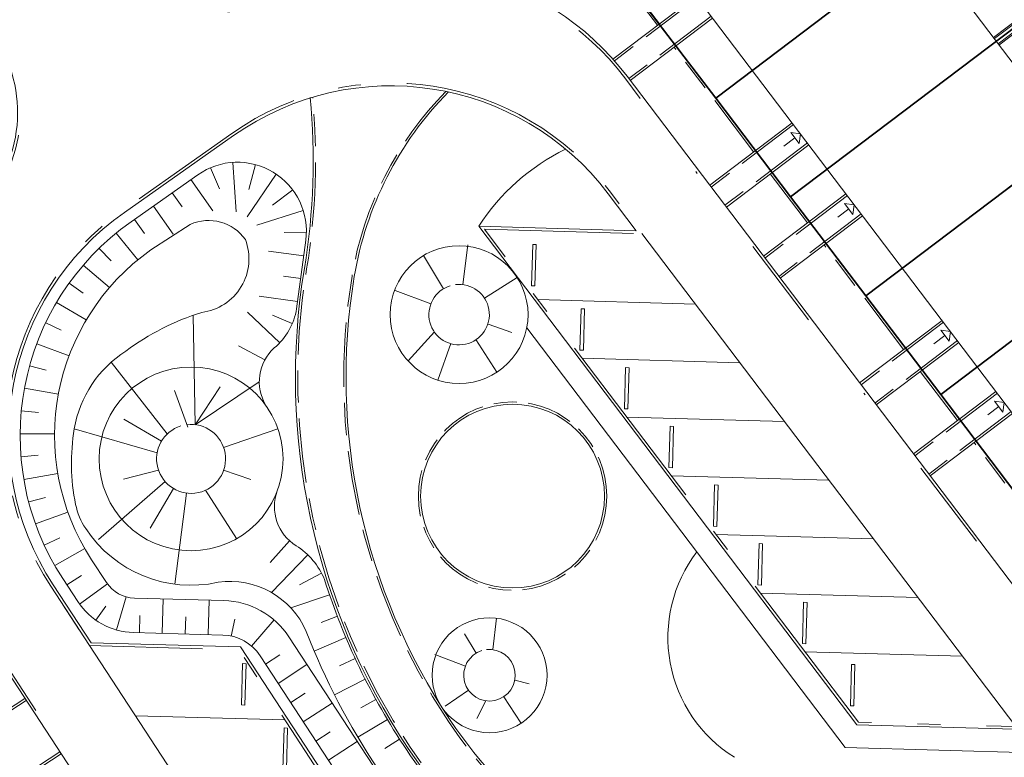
# Model space of a CAD drawing. Header units: metres. Extents: x 150385 to 171486, y 478588 to 485023.
# Tile 173 of 256: x 151288 to 151331, y 484053 to 484085. Entities that reach past the tile are written whole.
import ezdxf
from ezdxf.lldxf.tags import DXFTag

# ---------------------------------------------------------------- set-up
doc = ezdxf.new("R2010")
doc.units = ezdxf.units.M
for name, pattern in [('ACAD_ISO10W100', [18, 12, -3, 0, -3]), ('KAD', [12, 5, -1, 2, -1, 2, -1]), ('VH-GELEIDEBAND', [6, 2, -2, 0, -2]), ('VH-OPSLUITBAND_100X200', [16, 8, -2, 4, -2]), ('VH-OPSLUITBAND_120X250', [26, 16, -4, 2, -4])]:
    doc.linetypes.add(name, pattern=pattern)
for name, color, linetype, lineweight, true_color in [('B-WE-KG-GRENS_PERCEEL-GV', 150, 'KG-PERCEEL', 30, 0x007fff), ('N-GV-GR-ERFAFSCHEIDING_RASTERHEKWERK_HEDERA-G', 7, 'GR-HAAG1', 35, 0x3c602f), ('N-GV-GW-TALUDARCERING-G', 7, 'Continuous', 15, 0x738c74), ('N-WE-GW-GRONDWERKLIJN-G', 7, 'Continuous', 30, 0x4d4d4d)]:
    doc.layers.add(name, color=color, linetype=linetype, lineweight=lineweight, true_color=true_color)
for name, color, linetype, lineweight in [('N-PV-OG-BEBOUWING_ENTREE-S', 7, 'Continuous', 18), ('N-PV-OG-KADASTRAAL_BEBOUWING-G', 7, 'Continuous', 35), ('N-WE-VH-KANTOPSLUITING_ACHTERKANTBAND-G', 7, 'Continuous', 5), ('N-WE-VH-KANTOPSLUITING_ACHTERKANTBAND-TERRAS-G', 7, 'Continuous', 5), ('N-WE-VH-KANTOPSLUITING_GELEIDEBAND-ANTRACIET_40_120X250-G', 7, 'VH-GELEIDEBAND', 35), ('N-WE-VH-KANTOPSLUITING_OPSLUITBAND-ANTRACIET_100X200-G', 7, 'VH-OPSLUITBAND_100X200', 35), ('N-WE-VH-KANTOPSLUITING_OPSLUITBAND-ANTRACIET_120X250-G', 7, 'VH-OPSLUITBAND_120X250', 35), ('N-WE-VH-KANTOPSLUITING_OPSLUITBAND-ANTRACIET_60X200-G', 7, 'ACAD_ISO10W100', 35), ('N-WE-VH-KANTOPSLUITING_STOOTBAND-G', 7, 'Continuous', 35), ('N-WE-VH-MATERIAALGRENS-G', 7, 'Continuous', 9), ('N-XX-KG-GRENS_PERCEEL-G', 252, 'KAD', 15)]:
    doc.layers.add(name, color=color, linetype=linetype, lineweight=lineweight)
doc.styles.get("Standard").update_dxf_attribs({"font": 'NLCS-ISO.ttf'})
doc.linetypes.add('GR-HAAG1', pattern='A,6,[176,NLCS.SHX,S=0.125,R=0,X=0,Y=0],-2', length=8)
tags = doc.linetypes.add('KG-PERCEEL', pattern='A,5.5,-2,["P",Standard,S=1.8,R=0,X=-0.5,Y=-0.9],-2,5.5,-2,[5,NLCS.shx,S=0.75,R=0,X=0,Y=0],-2', length=19).pattern_tags.tags
tags[6] = DXFTag(74, 10)

msp = doc.modelspace()

# ---------------------------------------------------------------- linework, layer by layer
at = {"layer": 'B-WE-KG-GRENS_PERCEEL-GV', "flags": 128}
for points in [[(151285.923, 484109.934), (151293.197, 484115.058), (151297.606, 484118.167), (151302.022, 484121.278), (151306.434, 484124.394), (151310.846, 484127.502), (151318.119, 484132.627), (151319.561, 484130.585), (151326.852, 484135.719), (151331.265, 484138.83), (151335.679, 484141.942), (151340.09, 484145.054), (151344.508, 484148.16), (151351.792, 484153.296), (151364.93, 484134.658), (151357.657, 484129.529), (151353.24, 484126.416), (151348.824, 484123.317), (151344.411, 484120.198), (151345.57, 484118.566), (151356.957, 484126.584), (151362.088, 484119.305), (151365.19, 484114.881), (151368.304, 484110.476), (151371.418, 484106.061), (151374.527, 484101.65), (151377.643, 484097.238), (151380.752, 484092.816), (151385.877, 484085.536), (151363.408, 484069.688), (151358.27, 484076.98), (151355.166, 484081.397), (151352.043, 484085.808), (151348.948, 484090.216), (151345.825, 484094.634), (151342.72, 484099.043), (151339.613, 484103.471), (151339.14, 484104.141), (151337.499, 484102.979), (151340.579, 484098.629), (151343.718, 484094.153), (151346.791, 484089.786), (151349.945, 484085.308), (151353.023, 484080.964), (151356.165, 484076.49), (151361.778, 484068.563), (151340.168, 484053.343), (151334.825, 484060.406), (151331.564, 484064.703), (151328.304, 484069.015), (151325.037, 484073.317), (151321.771, 484077.614), (151318.515, 484081.92), (151315.244, 484086.207), (151309.829, 484093.384), (151322.171, 484102.078), (151321.023, 484103.723), (151316.624, 484100.615), (151312.189, 484097.487), (151307.777, 484094.387), (151300.504, 484089.246)], [(151285.923, 484109.934), (151293.197, 484115.058), (151297.606, 484118.167), (151302.022, 484121.278), (151306.434, 484124.394), (151310.846, 484127.502), (151318.119, 484132.627), (151319.561, 484130.585), (151326.852, 484135.719), (151331.265, 484138.83), (151335.679, 484141.942), (151340.09, 484145.054), (151344.508, 484148.16), (151351.792, 484153.296), (151364.93, 484134.658), (151357.657, 484129.529), (151353.24, 484126.416), (151348.824, 484123.317), (151344.411, 484120.198), (151345.57, 484118.566), (151356.957, 484126.584), (151362.088, 484119.305), (151365.19, 484114.881), (151368.304, 484110.476), (151371.418, 484106.061), (151374.527, 484101.65), (151377.643, 484097.238), (151380.752, 484092.816), (151385.877, 484085.536), (151363.408, 484069.688), (151358.27, 484076.98), (151355.166, 484081.397), (151352.043, 484085.808), (151348.948, 484090.216), (151345.825, 484094.634), (151342.72, 484099.043), (151339.613, 484103.471), (151339.14, 484104.141), (151337.499, 484102.979), (151340.579, 484098.629), (151343.718, 484094.153), (151346.791, 484089.786), (151349.945, 484085.308), (151353.023, 484080.964), (151356.165, 484076.49), (151361.778, 484068.563), (151340.168, 484053.343), (151334.825, 484060.406), (151331.564, 484064.703), (151328.304, 484069.015), (151325.037, 484073.317), (151321.771, 484077.614), (151318.515, 484081.92), (151315.244, 484086.207), (151309.829, 484093.384), (151322.171, 484102.078), (151321.023, 484103.723), (151316.624, 484100.615), (151312.189, 484097.487), (151307.777, 484094.387), (151300.504, 484089.246)], [(151285.923, 484109.934), (151293.197, 484115.058), (151297.606, 484118.167), (151302.022, 484121.278), (151306.434, 484124.394), (151310.846, 484127.502), (151318.119, 484132.627), (151319.561, 484130.585), (151326.852, 484135.719), (151331.265, 484138.83), (151335.679, 484141.942), (151340.09, 484145.054), (151344.508, 484148.16), (151351.792, 484153.296), (151364.93, 484134.658), (151357.657, 484129.529), (151353.24, 484126.416), (151348.824, 484123.317), (151344.411, 484120.198), (151345.57, 484118.566), (151356.957, 484126.584), (151362.088, 484119.305), (151365.19, 484114.881), (151368.304, 484110.476), (151371.418, 484106.061), (151374.527, 484101.65), (151377.643, 484097.238), (151380.752, 484092.816), (151385.877, 484085.536), (151363.408, 484069.688), (151358.27, 484076.98), (151355.166, 484081.397), (151352.043, 484085.808), (151348.948, 484090.216), (151345.825, 484094.634), (151342.72, 484099.043), (151339.613, 484103.471), (151339.14, 484104.141), (151337.499, 484102.979), (151340.579, 484098.629), (151343.718, 484094.153), (151346.791, 484089.786), (151349.945, 484085.308), (151353.023, 484080.964), (151356.165, 484076.49), (151361.778, 484068.563), (151340.168, 484053.343), (151334.825, 484060.406), (151331.564, 484064.703), (151328.304, 484069.015), (151325.037, 484073.317), (151321.771, 484077.614), (151318.515, 484081.92), (151315.244, 484086.207), (151309.829, 484093.384), (151322.171, 484102.078), (151321.023, 484103.723), (151316.624, 484100.615), (151312.189, 484097.487), (151307.777, 484094.387), (151300.504, 484089.246)], [(151285.923, 484109.934), (151293.197, 484115.058), (151297.606, 484118.167), (151302.022, 484121.278), (151306.434, 484124.394), (151310.846, 484127.502), (151318.119, 484132.627), (151319.561, 484130.585), (151326.852, 484135.719), (151331.265, 484138.83), (151335.679, 484141.942), (151340.09, 484145.054), (151344.508, 484148.16), (151351.792, 484153.296), (151364.93, 484134.658), (151357.657, 484129.529), (151353.24, 484126.416), (151348.824, 484123.317), (151344.411, 484120.198), (151345.57, 484118.566), (151356.957, 484126.584), (151362.088, 484119.305), (151365.19, 484114.881), (151368.304, 484110.476), (151371.418, 484106.061), (151374.527, 484101.65), (151377.643, 484097.238), (151380.752, 484092.816), (151385.877, 484085.536), (151363.408, 484069.688), (151358.27, 484076.98), (151355.166, 484081.397), (151352.043, 484085.808), (151348.948, 484090.216), (151345.825, 484094.634), (151342.72, 484099.043), (151339.613, 484103.471), (151339.14, 484104.141), (151337.499, 484102.979), (151340.579, 484098.629), (151343.718, 484094.153), (151346.791, 484089.786), (151349.945, 484085.308), (151353.023, 484080.964), (151356.165, 484076.49), (151361.778, 484068.563), (151340.168, 484053.343), (151334.825, 484060.406), (151331.564, 484064.703), (151328.304, 484069.015), (151325.037, 484073.317), (151321.771, 484077.614), (151318.515, 484081.92), (151315.244, 484086.207), (151309.829, 484093.384), (151322.171, 484102.078), (151321.023, 484103.723), (151316.624, 484100.615), (151312.189, 484097.487), (151307.777, 484094.387), (151300.504, 484089.246)], [(151285.923, 484109.934), (151293.197, 484115.058), (151297.606, 484118.167), (151302.022, 484121.278), (151306.434, 484124.394), (151310.846, 484127.502), (151318.119, 484132.627), (151319.561, 484130.585), (151326.852, 484135.719), (151331.265, 484138.83), (151335.679, 484141.942), (151340.09, 484145.054), (151344.508, 484148.16), (151351.792, 484153.296), (151364.93, 484134.658), (151357.657, 484129.529), (151353.24, 484126.416), (151348.824, 484123.317), (151344.411, 484120.198), (151345.57, 484118.566), (151356.957, 484126.584), (151362.088, 484119.305), (151365.19, 484114.881), (151368.304, 484110.476), (151371.418, 484106.061), (151374.527, 484101.65), (151377.643, 484097.238), (151380.752, 484092.816), (151385.877, 484085.536), (151363.408, 484069.688), (151358.27, 484076.98), (151355.166, 484081.397), (151352.043, 484085.808), (151348.948, 484090.216), (151345.825, 484094.634), (151342.72, 484099.043), (151339.613, 484103.471), (151339.14, 484104.141), (151337.499, 484102.979), (151340.579, 484098.629), (151343.718, 484094.153), (151346.791, 484089.786), (151349.945, 484085.308), (151353.023, 484080.964), (151356.165, 484076.49), (151361.778, 484068.563), (151340.168, 484053.343), (151334.825, 484060.406), (151331.564, 484064.703), (151328.304, 484069.015), (151325.037, 484073.317), (151321.771, 484077.614), (151318.515, 484081.92), (151315.244, 484086.207), (151309.829, 484093.384), (151322.171, 484102.078), (151321.023, 484103.723), (151316.624, 484100.615), (151312.189, 484097.487), (151307.777, 484094.387), (151300.504, 484089.246)], [(151340.579, 484098.629), (151337.499, 484102.979), (151335.867, 484101.837), (151315.244, 484086.207), (151318.515, 484081.92)], [(151340.579, 484098.629), (151337.499, 484102.979), (151335.867, 484101.837), (151315.244, 484086.207), (151318.515, 484081.92)], [(151340.579, 484098.629), (151337.499, 484102.979), (151335.867, 484101.837), (151315.244, 484086.207), (151318.515, 484081.92)], [(151340.579, 484098.629), (151337.499, 484102.979), (151335.867, 484101.837), (151315.244, 484086.207), (151318.515, 484081.92)], [(151340.579, 484098.629), (151337.499, 484102.979), (151335.867, 484101.837), (151315.244, 484086.207), (151318.515, 484081.92)], [(151340.579, 484098.629), (151318.515, 484081.92), (151321.771, 484077.614), (151342.089, 484093.003), (151343.718, 484094.153)], [(151340.579, 484098.629), (151318.515, 484081.92), (151321.771, 484077.614), (151342.089, 484093.003), (151343.718, 484094.153)], [(151340.579, 484098.629), (151318.515, 484081.92), (151321.771, 484077.614), (151342.089, 484093.003), (151343.718, 484094.153)], [(151340.579, 484098.629), (151318.515, 484081.92), (151321.771, 484077.614), (151342.089, 484093.003), (151343.718, 484094.153)], [(151340.579, 484098.629), (151318.515, 484081.92), (151321.771, 484077.614), (151342.089, 484093.003), (151343.718, 484094.153)], [(151346.791, 484089.786), (151343.718, 484094.153), (151342.089, 484093.003), (151321.771, 484077.614), (151325.037, 484073.317)], [(151346.791, 484089.786), (151343.718, 484094.153), (151342.089, 484093.003), (151321.771, 484077.614), (151325.037, 484073.317)], [(151346.791, 484089.786), (151343.718, 484094.153), (151342.089, 484093.003), (151321.771, 484077.614), (151325.037, 484073.317)], [(151346.791, 484089.786), (151343.718, 484094.153), (151342.089, 484093.003), (151321.771, 484077.614), (151325.037, 484073.317)], [(151346.791, 484089.786), (151343.718, 484094.153), (151342.089, 484093.003), (151321.771, 484077.614), (151325.037, 484073.317)], [(151346.791, 484089.786), (151325.037, 484073.317), (151328.304, 484069.015), (151348.306, 484084.164), (151349.945, 484085.308)], [(151346.791, 484089.786), (151325.037, 484073.317), (151328.304, 484069.015), (151348.306, 484084.164), (151349.945, 484085.308)], [(151346.791, 484089.786), (151325.037, 484073.317), (151328.304, 484069.015), (151348.306, 484084.164), (151349.945, 484085.308)], [(151346.791, 484089.786), (151325.037, 484073.317), (151328.304, 484069.015), (151348.306, 484084.164), (151349.945, 484085.308)], [(151346.791, 484089.786), (151325.037, 484073.317), (151328.304, 484069.015), (151348.306, 484084.164), (151349.945, 484085.308)], [(151328.304, 484069.015), (151331.564, 484064.703), (151353.023, 484080.964), (151349.945, 484085.308), (151348.306, 484084.164)], [(151328.304, 484069.015), (151331.564, 484064.703), (151353.023, 484080.964), (151349.945, 484085.308), (151348.306, 484084.164)], [(151328.304, 484069.015), (151331.564, 484064.703), (151353.023, 484080.964), (151349.945, 484085.308), (151348.306, 484084.164)], [(151328.304, 484069.015), (151331.564, 484064.703), (151353.023, 484080.964), (151349.945, 484085.308), (151348.306, 484084.164)], [(151328.304, 484069.015), (151331.564, 484064.703), (151353.023, 484080.964), (151349.945, 484085.308), (151348.306, 484084.164)]]:
    msp.add_lwpolyline(points, close=True, dxfattribs=at)
at = {"layer": 'N-GV-GR-ERFAFSCHEIDING_RASTERHEKWERK_HEDERA-G', "color": 7, "lineweight": 5, "ltscale": 0.5, "flags": 128}
msp.add_lwpolyline([(151330.703, 484084.377), (151342.088, 484093.001)], dxfattribs=at)
at = {"layer": 'N-GV-GW-TALUDARCERING-G', "color": 7, "lineweight": 5}
for p, q in [((151297.499, 484079.119), (151297.647, 484076.97)), ((151296.531, 484078.887), (151296.924, 484077.964)), ((151298.489, 484079.022), (151298.198, 484077.946)), ((151295.679, 484078.368), (151296.634, 484077.013)), ((151299.394, 484078.606), (151298.129, 484076.748)), ((151294.861, 484077.792), (151295.293, 484077.179)), ((151300.112, 484077.918), (151299.225, 484077.257)), ((151294.044, 484077.216), (151294.908, 484075.99)), ((151300.566, 484077.032), (151298.548, 484076.393)), ((151293.227, 484076.64), (151293.659, 484076.027)), ((151292.426, 484076.041), (151293.376, 484074.879)), ((151300.705, 484076.046), (151299.736, 484076.072)), ((151291.681, 484075.375), (151292.205, 484074.838)), ((151300.589, 484075.053), (151299.048, 484075.26)), ((151307.51, 484073.797), (151307.725, 484075.534)), ((151306.67, 484073.618), (151305.797, 484075.062)), ((151290.997, 484074.646), (151292.135, 484073.668)), ((151300.456, 484074.062), (151299.712, 484074.162)), ((151308.454, 484073.202), (151309.875, 484074.111)), ((151290.379, 484073.86), (151290.989, 484073.423)), ((151306.12, 484072.957), (151304.567, 484073.543)), ((151300.323, 484073.071), (151298.655, 484073.294)), ((151289.833, 484073.022), (151291.124, 484072.259)), ((151295.87, 484067.7), (151295.776, 484072.465)), ((151299.546, 484071.27), (151298.141, 484072.595)), ((151300.091, 484072.102), (151299.225, 484072.472)), ((151289.363, 484072.14), (151290.039, 484071.817)), ((151308.61, 484072.079), (151309.643, 484071.721)), ((151306.27, 484071.747), (151305.131, 484070.474)), ((151308.079, 484071.404), (151308.991, 484069.984)), ((151288.971, 484071.221), (151290.376, 484070.695)), ((151298.895, 484070.518), (151297.744, 484071.141)), ((151306.986, 484071.233), (151306.415, 484069.643)), ((151288.662, 484070.27), (151289.385, 484070.069)), ((151294.652, 484067.298), (151292.206, 484070.419)), ((151288.438, 484069.296), (151289.913, 484069.023)), ((151295.541, 484067.587), (151294.965, 484069.188)), ((151295.87, 484067.7), (151298.655, 484069.567)), ((151295.87, 484067.7), (151296.951, 484069.347)), ((151288.299, 484068.306), (151289.046, 484068.235)), ((151294.394, 484066.986), (151292.759, 484067.947)), ((151294.208, 484066.47), (151290.605, 484067.521)), ((151297.103, 484066.703), (151299.465, 484067.521)), ((151288.249, 484067.307), (151289.749, 484067.297)), ((151288.286, 484066.308), (151289.033, 484066.369)), ((151288.41, 484065.316), (151289.889, 484065.569)), ((151294.267, 484065.724), (151292.744, 484065.329)), ((151297.103, 484065.721), (151298.284, 484065.312)), ((151294.555, 484065.226), (151291.661, 484062.703)), ((151294.919, 484064.916), (151293.902, 484063.195)), ((151288.622, 484064.339), (151289.347, 484064.53)), ((151295.491, 484064.724), (151294.973, 484060.758)), ((151296.311, 484064.848), (151297.662, 484062.745)), ((151288.918, 484063.384), (151290.33, 484063.891)), ((151289.297, 484062.459), (151289.978, 484062.774)), ((151299.975, 484062.641), (151299.13, 484061.702)), ((151289.755, 484061.571), (151291.057, 484062.317)), ((151300.765, 484062.031), (151299.184, 484060.395)), ((151290.286, 484060.724), (151290.914, 484061.134)), ((151301.362, 484061.234), (151300.406, 484060.731)), ((151290.836, 484059.889), (151292.05, 484060.77)), ((151292.446, 484058.765), (151292.855, 484060.208)), ((151301.709, 484060.298), (151300.03, 484059.721)), ((151291.546, 484059.191), (151291.976, 484059.806)), ((151294.435, 484058.618), (151294.476, 484060.117)), ((151296.434, 484058.562), (151296.476, 484060.062)), ((151293.435, 484058.645), (151293.456, 484059.395)), ((151295.434, 484058.59), (151295.455, 484059.34)), ((151302.05, 484059.358), (151301.346, 484059.088)), ((151297.431, 484058.501), (151297.587, 484059.235)), ((151298.317, 484058.062), (151299.295, 484059.199)), ((151308.812, 484057.908), (151308.981, 484059.274)), ((151308.093, 484057.754), (151307.585, 484058.596)), ((151302.423, 484058.43), (151301.041, 484057.846)), ((151298.926, 484057.274), (151299.554, 484057.684)), ((151307.623, 484057.189), (151306.294, 484057.69)), ((151299.473, 484056.437), (151300.729, 484057.258)), ((151302.828, 484057.516), (151302.147, 484057.2)), ((151303.264, 484056.616), (151301.925, 484055.939)), ((151309.777, 484056.578), (151310.4, 484056.421)), ((151300.021, 484055.6), (151300.648, 484056.01)), ((151307.754, 484056.148), (151306.737, 484055.452)), ((151300.568, 484054.763), (151301.823, 484055.584)), ((151303.731, 484055.732), (151303.073, 484055.37)), ((151308.512, 484055.681), (151308.113, 484054.91)), ((151309.295, 484055.856), (151310.027, 484054.728)), ((151304.227, 484054.864), (151302.938, 484054.096)), ((151301.115, 484053.926), (151301.743, 484054.336)), ((151301.662, 484053.089), (151302.918, 484053.91)), ((151304.753, 484054.013), (151304.123, 484053.608))]:
    msp.add_line(p, q, dxfattribs=at)
at = {"layer": 'N-PV-OG-BEBOUWING_ENTREE-S', "color": 7, "lineweight": 5}
for p, q in [((151321.777, 484080.426), (151322.198, 484080.368)), ((151322.198, 484080.368), (151322.14, 484079.948)), ((151321.959, 484080.187), (151321.481, 484079.824)), ((151324.122, 484077.334), (151324.542, 484077.276)), ((151324.303, 484077.095), (151323.825, 484076.733)), ((151324.542, 484077.276), (151324.484, 484076.856)), ((151328.303, 484071.82), (151328.723, 484071.762)), ((151328.723, 484071.762), (151328.665, 484071.342)), ((151328.484, 484071.581), (151328.006, 484071.219)), ((151330.829, 484068.49), (151330.35, 484068.127)), ((151330.647, 484068.729), (151331.068, 484068.671)), ((151331.068, 484068.671), (151331.01, 484068.25))]:
    msp.add_line(p, q, dxfattribs=at)
at = {"layer": 'N-PV-OG-BEBOUWING_ENTREE-S', "color": 7, "lineweight": 5, "flags": 128}
for points in [[(151321.777, 484080.426), (151322.14, 484079.948)], [(151324.122, 484077.334), (151324.484, 484076.856)], [(151328.303, 484071.82), (151328.665, 484071.342)], [(151330.647, 484068.729), (151331.01, 484068.25)]]:
    msp.add_lwpolyline(points, dxfattribs=at)
at = {"layer": 'N-PV-OG-KADASTRAAL_BEBOUWING-G', "color": 7, "lineweight": 5}
msp.add_lwpolyline([(151347.18, 484062.698), (151320.8, 484097.487), (151313.446, 484091.91), (151339.826, 484057.121)], close=True, dxfattribs=at)
at = {"layer": 'N-WE-GW-GRONDWERKLIJN-G', "color": 7, "lineweight": 5, "flags": 128}
for points in [[(151299.437, 484064.823, 0.356394), (151300.257, 484062.43, -0.155885), (151301.489, 484060.963, 0.070896), (151305.054, 484053.556, 0.114973), (151312.564, 484046.534, -0.210534), (151314.668, 484042.319, 0.060201), (151315.154, 484038.588, -0.38303), (151314.071, 484036.761, -0.3456), (151311.817, 484037.554), (151298.687, 484057.64, 0.245799), (151297.069, 484058.545), (151293.18, 484058.652, -0.245799), (151290.752, 484060.01), (151290.103, 484061.003, -0.404027), (151293.073, 484076.532), (151295.978, 484078.579, -0.654423), (151300.679, 484075.728), (151300.28, 484072.75, -0.179289), (151299.301, 484071.04, 0.356394), (151298.941, 484068.535)], [(151291.359, 484061.824), (151292.008, 484060.831, 0.245799), (151293.222, 484060.152), (151297.11, 484060.044, -0.245799), (151299.943, 484058.46), (151312.493, 484039.261, 0.812394), (151313.405, 484039.618, 0.148025), (151308.52, 484047.518, -0.073055), (151303.808, 484052.721, -0.055128), (151300.698, 484058.695, 0.339423), (151296.864, 484060.839, -0.309834), (151291.1, 484063.175, -0.096086), (151290.662, 484064.231, -0.09249), (151290.605, 484067.521, -0.212216), (151292.85, 484070.906, -0.083974), (151296.147, 484072.589, 0.486956), (151298.049, 484075.759, 0.357027), (151295.65, 484076.422), (151293.937, 484075.306, 0.404027), (151291.359, 484061.824)], [(151306.959, 484073.748, 22.611848), (151307.186, 484073.797)], [(151295.241, 484067.644, 22.611848), (151295.5, 484067.7)], [(151308.341, 484057.866, 22.611848), (151308.535, 484057.907)]]:
    msp.add_lwpolyline(points, format="xyb", dxfattribs=at)
at = {"layer": 'N-WE-GW-GRONDWERKLIJN-G', "color": 7, "lineweight": 5}
for centre, radius in [((151307.348, 484072.494), 3), ((151295.686, 484066.212), 4), ((151308.674, 484056.793), 2.5)]:
    msp.add_circle(centre, radius, dxfattribs=at)
at = {"layer": 'N-WE-VH-KANTOPSLUITING_ACHTERKANTBAND-G', "color": 7, "lineweight": 5, "flags": 128}
for points in [[(151338.796, 484051.031), (151314.653, 484082.87, 0.360503), (151299.593, 484086.397, -0.349364), (151292.431, 484087.925, -0.436199), (151292.506, 484088.477), (151296.27, 484091.129), (151284.265, 484108.165), (151280.571, 484105.561, -0.414213), (151279.902, 484105.677), (151279.297, 484106.535)], [(151273.997, 484103.224), (151274.801, 484102.082, -0.414214), (151274.685, 484101.414), (151271.089, 484098.879), (151281.654, 484083.888), (151285.332, 484086.48, -0.414214), (151285.862, 484086.388), (151287.066, 484084.679, -0.370333), (151286.335, 484077.054, 0.360478), (151284.591, 484061.686), (151306.454, 484028.242), (151323.445, 484005.834, 0.404226), (151340.091, 484003.254)], [(151331.516, 484054.442), (151324.658, 484054.632), (151308.199, 484076.337), (151315.058, 484076.146), (151313.84, 484077.752, 0.404027), (151297.531, 484080.285), (151292.785, 484076.941, 0.404027), (151289.685, 484060.729), (151291.336, 484058.203), (151297.839, 484058.023), (151311.986, 484036.382), (151305.482, 484036.563), (151309.513, 484030.398), (151311.516, 484027.756), (151318.374, 484027.566), (151330.958, 484010.97), (151324.1, 484011.161), (151324.382, 484010.788, 0.404226), (151340.698, 484008.26)], [(151306.886, 484082.185, 0.155022), (151302.787, 484074.148, 0.190788), (151306.965, 484054.835, 0.171059), (151317.802, 484046.736)], [(151317.135, 484044.639, -0.170936), (151305.137, 484053.611, -0.190771), (151300.616, 484074.505, 0.064835), (151300.873, 484081.947)]]:
    msp.add_lwpolyline(points, format="xyb", dxfattribs=at)
for points in [[(151316.06, 484085.152), (151314.441, 484087.287)], [(151317.654, 484086.36), (151314.038, 484083.618)], [(151318.379, 484085.404), (151314.793, 484082.685)], [(151320.242, 484079.638), (151316.786, 484084.195)], [(151321.835, 484080.846), (151318.25, 484078.127)], [(151322.56, 484079.89), (151318.975, 484077.171)], [(151322.586, 484076.546), (151320.967, 484078.682)], [(151324.18, 484077.754), (151320.594, 484075.035)], [(151324.905, 484076.798), (151321.319, 484074.079)], [(151326.767, 484071.032), (151323.311, 484075.59)], [(151328.361, 484072.241), (151324.775, 484069.522)], [(151329.086, 484071.284), (151325.5, 484068.565)], [(151329.111, 484067.94), (151327.492, 484070.076)], [(151330.705, 484069.149), (151327.119, 484066.43)], [(151331.43, 484068.193), (151327.844, 484065.474)], [(151333.293, 484062.427), (151329.837, 484066.984)], [(151284.74, 484053.234), (151288.507, 484055.696)], [(151286.206, 484050.99), (151289.973, 484053.453)]]:
    msp.add_lwpolyline(points, dxfattribs=at)
at = {"layer": 'N-WE-VH-KANTOPSLUITING_ACHTERKANTBAND-G', "color": 7, "lineweight": 5}
msp.add_circle((151309.674, 484064.592), 4, dxfattribs=at)
at = {"layer": 'N-WE-VH-KANTOPSLUITING_ACHTERKANTBAND-TERRAS-G', "color": 7, "lineweight": 5, "flags": 128}
for points in [[(151340.394, 484095.405), (151339.65, 484094.866), (151338.939, 484095.81), (151330.659, 484089.549), (151333.079, 484086.358), (151330.636, 484084.516)], [(151343.781, 484090.599), (151343.203, 484090.184), (151343.942, 484089.212), (151335.668, 484082.945), (151333.248, 484086.136), (151330.8, 484084.275)]]:
    msp.add_lwpolyline(points, dxfattribs=at)
at = {"layer": 'N-WE-VH-KANTOPSLUITING_GELEIDEBAND-ANTRACIET_40_120X250-G', "color": 7, "lineweight": 5, "ltscale": 2, "flags": 128}
msp.add_lwpolyline([(151274.294, 484103.01), (151274.899, 484102.152, -0.414214), (151274.754, 484101.316), (151271.256, 484098.851), (151281.683, 484084.055), (151285.263, 484086.578, -0.414214), (151285.96, 484086.458), (151287.164, 484084.749, -0.370333), (151286.418, 484076.967, 0.360478), (151284.692, 484061.752), (151306.552, 484028.311), (151323.541, 484005.906, 0.404226), (151340.022, 484003.352), (151350.951, 484011.065, 0.403822), (151354.077, 484027.436), (151338.698, 484050.962), (151314.557, 484082.798, 0.360503), (151299.647, 484086.289, -0.349364), (151292.339, 484087.849, -0.436199), (151292.437, 484088.575), (151296.103, 484091.158), (151284.236, 484107.997), (151280.64, 484105.463, -0.414213), (151279.804, 484105.608), (151279.199, 484106.466)], format="xyb", dxfattribs=at)
at = {"layer": 'N-WE-VH-KANTOPSLUITING_OPSLUITBAND-ANTRACIET_100X200-G', "color": 7, "lineweight": 5, "ltscale": 0.35, "flags": 128}
for points in [[(151315.981, 484085.091), (151314.362, 484087.227)], [(151317.715, 484086.28), (151314.104, 484083.543)], [(151318.319, 484085.484), (151314.733, 484082.765)], [(151320.162, 484079.577), (151316.706, 484084.135)], [(151321.896, 484080.766), (151318.31, 484078.047)], [(151322.5, 484079.97), (151318.914, 484077.251)], [(151322.506, 484076.486), (151320.887, 484078.621)], [(151324.24, 484077.675), (151320.654, 484074.956)], [(151324.844, 484076.878), (151321.259, 484074.159)], [(151326.687, 484070.972), (151323.231, 484075.529)], [(151328.421, 484072.161), (151324.835, 484069.442)], [(151329.025, 484071.364), (151325.44, 484068.645)], [(151329.032, 484067.88), (151327.412, 484070.015)], [(151330.766, 484069.069), (151327.18, 484066.35)], [(151331.37, 484068.272), (151327.784, 484065.553)], [(151333.213, 484062.366), (151329.757, 484066.924)], [(151284.685, 484053.317), (151288.452, 484055.78)], [(151286.261, 484050.907), (151290.028, 484053.369)]]:
    msp.add_lwpolyline(points, dxfattribs=at)
msp.add_lwpolyline([(151306.77, 484082.21, 0.153927), (151302.688, 484074.164, 0.190788), (151306.882, 484054.78, 0.169795), (151317.676, 484046.67), (151317.07, 484044.765, -0.169795), (151305.22, 484053.667, -0.190771), (151300.715, 484074.489, 0.064835), (151300.973, 484081.957)], format="xyb", dxfattribs=at)
at = {"layer": 'N-WE-VH-KANTOPSLUITING_OPSLUITBAND-ANTRACIET_100X200-G', "color": 7, "lineweight": 5, "ltscale": 0.25}
msp.add_circle((151309.674, 484064.592), 4.1, dxfattribs=at)
at = {"layer": 'N-WE-VH-KANTOPSLUITING_OPSLUITBAND-ANTRACIET_120X250-G', "color": 7, "lineweight": 5, "ltscale": 0.5, "flags": 128}
msp.add_lwpolyline([(151289.584, 484060.664), (151291.27, 484058.085), (151297.773, 484057.905), (151311.76, 484036.509), (151305.256, 484036.689), (151309.414, 484030.328), (151311.455, 484027.638), (151318.313, 484027.447), (151330.711, 484011.097), (151323.853, 484011.287), (151324.286, 484010.716, 0.404226), (151340.767, 484008.162), (151346.174, 484011.978, 0.373683), (151349.93, 484027.262), (151343.5, 484027.44), (151332.844, 484043.742), (151339.354, 484043.561), (151335.835, 484048.944), (151331.577, 484054.56), (151324.719, 484054.75), (151308.446, 484076.21), (151315.305, 484076.02), (151313.936, 484077.825, 0.404027), (151297.462, 484080.383), (151292.716, 484077.039, 0.404027)], format="xyb", close=True, dxfattribs=at)
msp.add_lwpolyline([(151290.095, 484059.883), (151290.823, 484058.768)], dxfattribs=at)
at = {"layer": 'N-WE-VH-KANTOPSLUITING_OPSLUITBAND-ANTRACIET_60X200-G', "color": 7, "lineweight": 5, "ltscale": 0.5, "flags": 128}
for points in [[(151340.359, 484095.454), (151339.663, 484094.949), (151338.95, 484095.894), (151330.575, 484089.561), (151332.995, 484086.37), (151330.6, 484084.564)], [(151343.816, 484090.55), (151343.288, 484090.171), (151344.026, 484089.201), (151335.656, 484082.861), (151333.236, 484086.052), (151330.836, 484084.227)]]:
    msp.add_lwpolyline(points, dxfattribs=at)
at = {"layer": 'N-WE-VH-KANTOPSLUITING_STOOTBAND-G', "color": 7, "lineweight": 5, "elevation": 0}
for points in [[(151310.649, 484073.748), (151310.699, 484075.547), (151310.549, 484075.551), (151310.499, 484073.752)], [(151312.753, 484070.938), (151312.803, 484072.738), (151312.653, 484072.742), (151312.603, 484070.943)], [(151314.69, 484068.384), (151314.74, 484070.183), (151314.59, 484070.187), (151314.54, 484068.388)], [(151316.627, 484065.829), (151316.677, 484067.628), (151316.527, 484067.632), (151316.477, 484065.833)], [(151318.565, 484063.274), (151318.615, 484065.074), (151318.465, 484065.078), (151318.415, 484063.278)], [(151320.502, 484060.72), (151320.552, 484062.519), (151320.402, 484062.523), (151320.352, 484060.724)], [(151322.439, 484058.165), (151322.489, 484059.964), (151322.339, 484059.968), (151322.289, 484058.169)], [(151298.028, 484055.497), (151298.078, 484057.296), (151297.928, 484057.3), (151297.878, 484055.501)], [(151324.52, 484055.456), (151324.57, 484057.255), (151324.42, 484057.26), (151324.37, 484055.46)], [(151299.833, 484052.696), (151299.883, 484054.495), (151299.733, 484054.499), (151299.683, 484052.7)]]:
    msp.add_lwpolyline(points, close=True, dxfattribs=at)
at = {"layer": 'N-WE-VH-MATERIAALGRENS-G', "color": 7, "lineweight": 5, "flags": 128}
for points in [[(151308.199, 484076.337), (151315.058, 484076.146), (151313.84, 484077.752, 0.404027), (151297.531, 484080.285), (151292.785, 484076.941, 0.404027), (151289.685, 484060.729), (151291.336, 484058.203), (151297.839, 484058.023), (151311.986, 484036.382), (151305.482, 484036.563), (151309.513, 484030.398), (151311.516, 484027.756), (151318.374, 484027.566), (151330.958, 484010.97)], [(151311.98, 484079.7, 0.136128), (151308.199, 484076.337), (151324.658, 484054.632), (151331.516, 484054.442), (151335.737, 484048.875), (151339.128, 484043.688), (151332.618, 484043.868), (151343.434, 484027.322), (151349.856, 484027.144, -0.371984), (151346.104, 484012.076), (151340.698, 484008.26, -0.404226), (151324.382, 484010.788), (151324.1, 484011.161), (151330.958, 484010.97), (151334.641, 484006.113)], [(151317.692, 484062.163, 0.442083), (151319.325, 484053.22)]]:
    msp.add_lwpolyline(points, format="xyb", dxfattribs=at)
for points in [[(151315.305, 484076.02), (151331.577, 484054.56)], [(151310.771, 484073.144), (151317.629, 484072.954)], [(151332.291, 484053.42), (151324.151, 484053.646), (151310.293, 484071.921)], [(151312.708, 484070.59), (151319.566, 484070.399)], [(151314.645, 484068.035), (151321.504, 484067.845)], [(151316.582, 484065.48), (151323.441, 484065.29)], [(151318.52, 484062.925), (151325.378, 484062.735)], [(151320.457, 484060.371), (151327.315, 484060.18)], [(151291.27, 484058.085), (151305.25, 484036.689)], [(151322.394, 484057.816), (151329.252, 484057.626)], [(151293.267, 484055.029), (151299.771, 484054.848)]]:
    msp.add_lwpolyline(points, dxfattribs=at)
at = {"layer": 'N-XX-KG-GRENS_PERCEEL-G', "color": 7, "lineweight": 5, "flags": 128}
for points in [[(151339.132, 484104.139), (151337.497, 484102.987), (151361.759, 484068.559), (151340.176, 484053.349), (151309.824, 484093.376), (151334.475, 484110.748)], [(151318.515, 484081.919), (151340.57, 484098.626)], [(151321.776, 484077.615), (151342.088, 484093.001), (151343.722, 484094.153)], [(151325.041, 484073.313), (151346.795, 484089.793)], [(151328.301, 484069.009), (151348.312, 484084.168), (151349.947, 484085.32)]]:
    msp.add_lwpolyline(points, dxfattribs=at)

doc.saveas('drawing.dxf')
